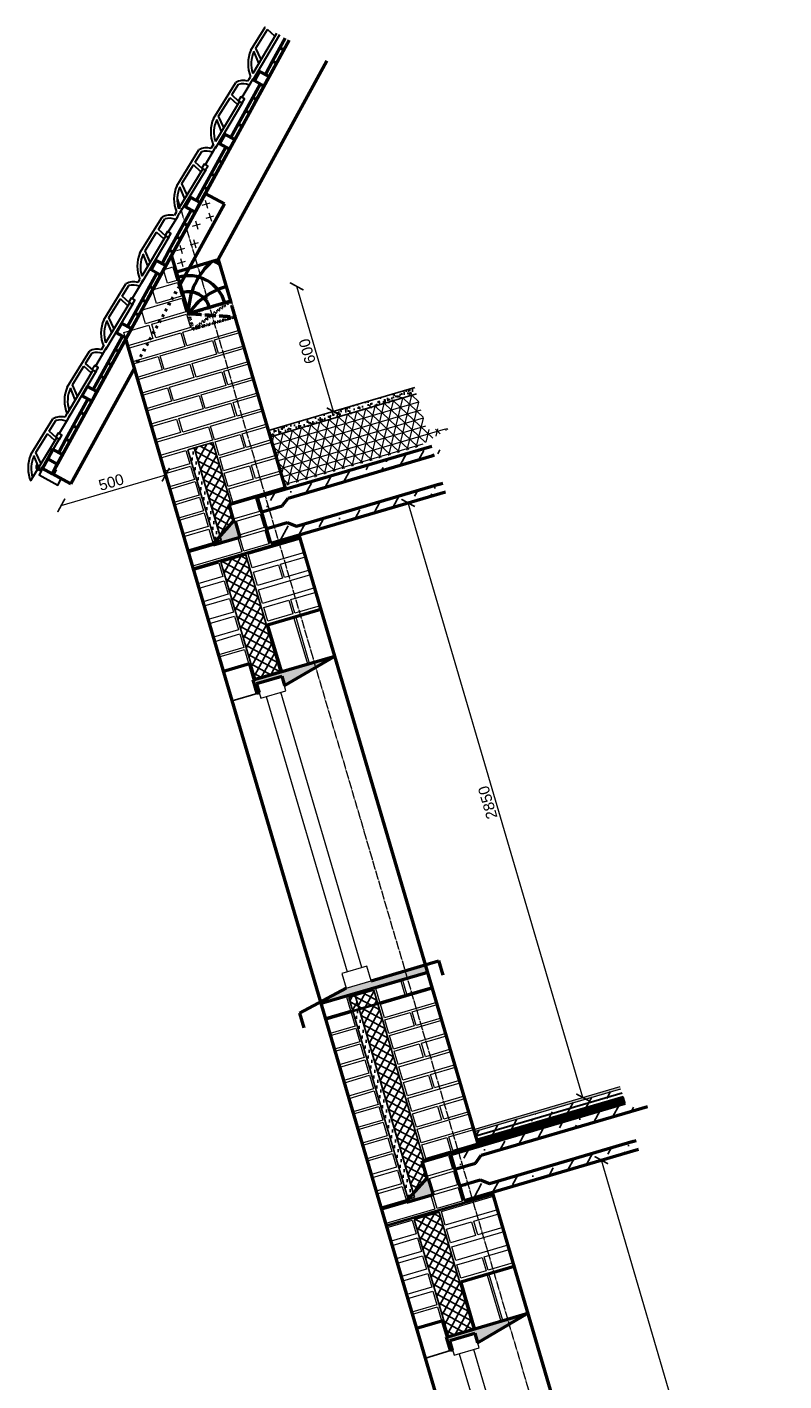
# Model space of a CAD drawing. Header units: millimetres. Extents: x -2096172177 to 2055029645, y -728784453 to 1899906214.
# Tile 109 of 109: x 1919234903 to 1923714905, y 1848844365 to 1856862083. Entities that reach past the tile are written whole.
import ezdxf

# ---------------------------------------------------------------- set-up
doc = ezdxf.new("R2010")
doc.units = ezdxf.units.MM
doc.linetypes.add('ACAD_ISO03W100', pattern=[30, 12, -18])
doc.linetypes.add('DASHDOT_axis', pattern=[24, 20, -1.5, 1, -1.5])
for name, color, linetype, lineweight in [('Кирпич', 10, 'Continuous', 20), ('линии', 3, 'Continuous', 20), ('Наружные стены', 1, 'Continuous', 50), ('окна', 4, 'Continuous', 20), ('Оси', 40, 'Continuous', 18), ('Уровни пола', 240, 'Continuous', 50), ('черепица', 20, 'Continuous', 30), ('Штриховки', 212, 'Continuous', 25)]:
    doc.layers.add(name, color=color, linetype=linetype, lineweight=lineweight)
doc.styles.add('стиль для стен', font='arial.ttf')
doc.linetypes.add('ограждение1', pattern='A,6.35,-2.54,[133,ltypeshp.shx,S=2.54,R=0,X=-2.54,Y=0],-2.54,25.4', length=36.83)
doc.dimstyles.new('размеры плит', dxfattribs={"dimtxt": 2.5, "dimasz": 2.5, "dimexe": 1.25, "dimexo": 0.625, "dimtad": 1, "dimtxsty": 'стиль для стен', "dimblk": 'ARCHTICK', "dimcen": 2.5, "dimse1": 1, "dimse2": 1, "dimclrt": 3, "dimadec": 0, "dimazin": 0, "dimtfac": 1, "dimtmove": 0, "dimatfit": 3, "dimldrblk": 'CLOSEDBLANK', "dimfxl": 0, "dimarcsym": 0})
pattern_1 = [(45, (1000.42, -18322.34), (33.6759605, 123.4785217), [158.75, -31.75, 0, -31.75])]

# ---------------------------------------------------------------- blocks, each defined once
blk = doc.blocks.new('_ArchTick')
at = {"color": 0, "linetype": 'ByBlock', "const_width": 0.15}
blk.add_lwpolyline([(-0.5, -0.5), (0.5, 0.5)], dxfattribs=at)
blk = doc.blocks.new('*D533')
at = {"layer": 'Defpoints', "color": 0, "transparency": 16777216}
for p in [(1833959.014081, 960377.981768), (1833959.014081, 960377.981768), (1833959.014081, 957527.981768)]:
    blk.add_point(p, dxfattribs=at)
at = {"layer": 'Уровни пола', "color": 0, "lineweight": -2, "transparency": 16777216}
blk.add_line((1833959.014081, 957527.981768), (1833959.014081, 960377.981768), dxfattribs=at)
at = {"layer": 'Уровни пола', "color": 0, "lineweight": -2, "transparency": 16777216, "xscale": 50, "yscale": 50, "zscale": 50}
for p, rotation in [((1833959.014081, 960377.981768), 90), ((1833959.014081, 957527.981768), 270)]:
    blk.add_blockref('_ArchTick', p, dxfattribs=dict(at, rotation=rotation))
at = {"layer": 'Уровни пола', "color": 3, "transparency": 16777216, "insert": (1833921.514081, 958952.981768), "char_height": 50, "attachment_point": 5, "rotation": 90, "style": 'стиль для стен'}
blk.add_mtext('2850', dxfattribs=at)
blk = doc.blocks.new('_ClosedBlank')
at = {"color": 0, "linetype": 'ByBlock', "lineweight": -2}
for p, q in [((-1, 0.2), (0, 0)), ((-1, 0.2), (-1, -0.2)), ((0, 0), (-1, -0.2))]:
    blk.add_line(p, q, dxfattribs=at)
blk = doc.blocks.new('*D534')
at = {"layer": 'Defpoints', "color": 0, "transparency": 16777216}
for p in [(1833472.5, 957228), (1833959, 957228), (1833472.5, 954378)]:
    blk.add_point(p, dxfattribs=at)
at = {"layer": 'Уровни пола', "color": 0, "lineweight": -2, "transparency": 16777216}
blk.add_line((1833959, 954378), (1833959, 957228), dxfattribs=at)
at = {"layer": 'Уровни пола', "color": 0, "lineweight": -2, "transparency": 16777216, "xscale": 50, "yscale": 50, "zscale": 50}
for p, rotation in [((1833959, 957228), 90), ((1833959, 954378), 270)]:
    blk.add_blockref('_ArchTick', p, dxfattribs=dict(at, rotation=rotation))
at = {"layer": 'Уровни пола', "color": 3, "transparency": 16777216, "insert": (1833921.5, 955803), "char_height": 50, "attachment_point": 5, "rotation": 90, "style": 'стиль для стен'}
blk.add_mtext('2850', dxfattribs=at)
blk = doc.blocks.new('*D535')
at = {"layer": 'Defpoints', "color": 0, "transparency": 16777216}
for p in [(1833437.6, 961478), (1833748.4, 961478), (1833437.6, 960878)]:
    blk.add_point(p, dxfattribs=at)
at = {"layer": 'Уровни пола', "color": 0, "lineweight": -2, "transparency": 16777216}
blk.add_line((1833748.4, 960878), (1833748.4, 961478), dxfattribs=at)
at = {"layer": 'Уровни пола', "color": 0, "lineweight": -2, "transparency": 16777216, "xscale": 50, "yscale": 50, "zscale": 50}
for p, rotation in [((1833748.4, 961478), 90), ((1833748.4, 960878), 270)]:
    blk.add_blockref('_ArchTick', p, dxfattribs=dict(at, rotation=rotation))
at = {"layer": 'Уровни пола', "color": 3, "transparency": 16777216, "insert": (1833710.9, 961178), "char_height": 50, "attachment_point": 5, "rotation": 90, "style": 'стиль для стен'}
blk.add_mtext('600', dxfattribs=at)
blk = doc.blocks.new('*D536')
at = {"layer": 'Defpoints', "color": 0, "transparency": 16777216}
for p in [(1832427.6, 960936.6), (1832927.6, 960936.6), (1832927.6, 960816.6)]:
    blk.add_point(p, dxfattribs=at)
at = {"layer": 'Уровни пола', "color": 0, "lineweight": -2, "transparency": 16777216}
blk.add_line((1832427.6, 960816.6), (1832927.6, 960816.6), dxfattribs=at)
at = {"layer": 'Уровни пола', "color": 0, "lineweight": -2, "transparency": 16777216, "xscale": 50, "yscale": 50, "zscale": 50, "rotation": 180}
blk.add_blockref('_ArchTick', (1832427.6, 960816.6), dxfattribs=at)
at = {"layer": 'Уровни пола', "color": 0, "lineweight": -2, "transparency": 16777216, "xscale": 50, "yscale": 50, "zscale": 50}
blk.add_blockref('_ArchTick', (1832927.6, 960816.6), dxfattribs=at)
at = {"layer": 'Уровни пола', "color": 3, "transparency": 16777216, "insert": (1832677.6, 960854.1), "char_height": 50, "attachment_point": 5, "style": 'стиль для стен'}
blk.add_mtext('500', dxfattribs=at)
blk = doc.blocks.new('Фасад (на основе 1 эт)')
at = {"layer": 'Уровни пола', "linetype": 'ограждение1', "ltscale": 10}
h = blk.add_hatch(dxfattribs=at)
h.set_pattern_fill('DOTS', color=5, scale=15)
h.set_pattern_definition([(0, (2203.427, -13502.5), (11.90625, 23.8125), [0, -23.8125])])
h.paths.add_polyline_path([(1833087.585, 960897.983), (1833057.584, 960897.983), (1833057.584, 960455.783), (1833087.585, 960455.783)])
at = {"layer": 'Уровни пола', "lineweight": 30}
h = blk.add_hatch(dxfattribs=at)
h.set_pattern_fill('AR-SAND', color=5, scale=0.03)
h.set_pattern_definition([(37.5, (1000.422, -18322.34), (-0.96001878, 29.36479424), [0, -23.1648, 0, -25.908, 0, -24.765]), (7.5, (1000.42, -18322.34), (26.971397, 43.009506), [0, -12.4968, 0, -20.8788, 0, -8.001]), (327.5, (981.676, -18322.34), (47.4595422, 0.08623108), [0, -7.62, 0, -27.432, 0, -35.814]), (317.5, (981.676, -18322.34), (45.81338715, 13.3757594), [0, -3.81, 0, -17.9832, 0, -20.574])])
h.paths.add_polyline_path([(1834137.584, 960847.982), (1834137.584, 960877.982), (1833437.584, 960877.982), (1833437.584, 960847.982)])
at = {"layer": 'Уровни пола', "lineweight": 20}
h = blk.add_hatch(dxfattribs=at)
h.set_pattern_fill('NET3', color=3, scale=0.6)
h.set_pattern_definition([(0, (999.414, -18322.34), (0, 38.1), []), (60, (999.414, -18322.34), (-32.9955679, 19.05), []), (120, (999.414, -18322.34), (-32.9955679, -19.05), [])])
h.paths.add_polyline_path([(1834136.576, 960847.981), (1833436.576, 960847.981), (1833436.576, 960832.983), (1833436.576, 960822.982), (1833436.576, 960822.982), (1833436.576, 960757.982), (1833436.576, 960747.982), (1833436.576, 960747.982), (1833436.576, 960682.982), (1833436.576, 960672.981), (1833436.576, 960672.981), (1833436.576, 960607.981), (1833436.576, 960612.698), (1834056.576, 960612.698), (1834036.576, 960602.981), (1834236.576, 960652.981), (1834136.576, 960677.981)])
at = {"layer": 'Уровни пола'}
h = blk.add_hatch(color=5, dxfattribs=at)
h.dxf.hatch_style = 1
h.paths.add_polyline_path([(1833172.584, 960520.482), (1833172.584, 960521.27), (1833162.094, 960521.27), (1833047.163, 960449.307), (1833047.163, 960442.982), (1833162.584, 960442.982), (1833172.584, 960442.982), (1833172.584, 960455.482), (1833172.584, 960455.482)])
h = blk.add_hatch(color=5, dxfattribs=at)
h.dxf.hatch_style = 1
h.paths.add_polyline_path([(1833436.927, 959797.397), (1833436.927, 959797.561), (1833047.584, 959797.561), (1833047.584, 959732.982), (1833057.584, 959732.982), (1833057.584, 959777.982), (1833177.584, 959777.982), (1833177.584, 959732.982)])
h = blk.add_hatch(color=5, dxfattribs=at)
h.dxf.hatch_style = 1
h.paths.add_polyline_path([(1833437.584, 958317.982), (1833177.741, 958317.982), (1833057.584, 958317.982), (1832927.584, 958290.588), (1832927.584, 958283.011), (1833437.584, 958283.011)])
at = {"layer": 'Уровни пола', "linetype": 'ограждение1', "ltscale": 10}
h = blk.add_hatch(dxfattribs=at)
h.set_pattern_fill('DOTS', color=5, scale=15)
h.set_pattern_definition([(0, (2203.427, -16652.5), (11.90625, 23.8125), [0, -23.8125])])
h.paths.add_polyline_path([(1833087.584, 958207.529), (1833057.584, 958207.529), (1833057.584, 957305.783), (1833087.585, 957305.783)])
at = {"layer": 'Уровни пола'}
h = blk.add_hatch(color=5, dxfattribs=at)
h.dxf.hatch_style = 1
h.paths.add_polyline_path([(1833172.584, 957370.482), (1833172.584, 957371.27), (1833162.094, 957371.27), (1833047.163, 957299.307), (1833047.163, 957292.982), (1833172.584, 957292.982), (1833172.584, 957305.482), (1833172.584, 957305.482)])
h = blk.add_hatch(color=5, dxfattribs=at)
h.dxf.hatch_style = 1
h.paths.add_polyline_path([(1833436.927, 956647.397), (1833436.927, 956647.561), (1833047.584, 956647.561), (1833047.584, 956582.982), (1833057.584, 956582.982), (1833057.584, 956627.982), (1833177.584, 956627.982), (1833177.584, 956582.982)])
at = {"layer": 'Штриховки', "linetype": 'Continuous', "lineweight": 25}
h = blk.add_hatch(dxfattribs=at)
h.set_pattern_fill('ANSI37', color=256, scale=0.5)
h.set_pattern_definition([(45, (1000.422, -15172.34), (-22.4506403, 22.4506403), []), (135, (1000.422, -15172.34), (-22.4506403, -22.4506403), [])])
h.paths.add_polyline_path([(1833177.585, 960897.983), (1833087.585, 960897.983), (1833087.585, 960474.616), (1833162.094, 960521.27), (1833168.113, 960525.039), (1833168.113, 960602.982), (1833177.585, 960602.982)])
at = {"layer": 'Штриховки'}
h = blk.add_hatch(dxfattribs=at)
h.set_pattern_fill('ANSI36', color=5, scale=20)
h.set_pattern_definition([(45, (1000.42, -15172.34), (33.6759605, 123.4785217), [158.75, -31.75, 0, -31.75])])
h.paths.add_polyline_path([(1834137.584, 960420.416), (1834115.064, 960420.416), (1833436.488, 960420.416), (1833400.21, 960447.833), (1833302.584, 960447.833), (1833302.584, 960377.982), (1834137.584, 960377.982)])
h.paths.add_polyline_path([(1834228.513, 960555.25), (1834057.584, 960597.982), (1833302.584, 960597.982), (1833302.584, 960527.833), (1833400.21, 960527.833), (1833436.488, 960555.25)])
at = {"layer": 'Штриховки', "linetype": 'Continuous', "lineweight": 25}
h = blk.add_hatch(dxfattribs=at)
h.set_pattern_fill('ANSI37', color=256, scale=0.5)
h.set_pattern_definition([(45, (1000.422, -15221.694), (-22.4506403, 22.4506403), []), (135, (1000.422, -15221.694), (-22.4506403, -22.4506403), [])])
h.paths.add_polyline_path([(1833057.584, 959797.982), (1833176.927, 959797.982), (1833176.927, 960358.581), (1833057.584, 960358.581)])
h = blk.add_hatch(dxfattribs=at)
h.set_pattern_fill('ANSI37', color=256, scale=0.5)
h.set_pattern_definition([(45, (2203.427, -16652.5), (-22.4506403, 22.4506403), []), (135, (2203.427, -16652.5), (-22.4506403, -22.4506403), [])])
h.paths.add_polyline_path([(1833087.585, 958272.984), (1833057.584, 958272.984), (1833057.584, 958207.529), (1833087.585, 958207.529)])
h = blk.add_hatch(dxfattribs=at)
h.set_pattern_fill('ANSI37', color=256, scale=0.5)
h.set_pattern_definition([(45, (1000.422, -18322.34), (-22.4506403, 22.4506403), []), (135, (1000.422, -18322.34), (-22.4506403, -22.4506403), [])])
h.paths.add_polyline_path([(1833177.585, 958272.984), (1833087.585, 958272.984), (1833087.585, 957324.616), (1833162.094, 957371.27), (1833168.113, 957375.039), (1833168.113, 957452.982), (1833177.585, 957452.982)])
at = {"layer": 'Штриховки'}
h = blk.add_hatch(color=6, dxfattribs=at)
h.dxf.hatch_style = 1
h.paths.add_polyline_path([(1833437.584, 957527.982), (1833437.584, 957517.982), (1834137.584, 957517.982), (1834137.584, 957527.982)])
h = blk.add_hatch(dxfattribs=at)
h.set_pattern_fill('ANSI36', color=5, scale=20)
h.set_pattern_definition(pattern_1)
h.paths.add_polyline_path([(1833437.584, 957517.982), (1833437.584, 957477.982), (1834137.584, 957477.982), (1834137.584, 957517.982)])
h = blk.add_hatch(dxfattribs=at)
h.set_pattern_fill('ANSI36', color=5, scale=20)
h.set_pattern_definition(pattern_1)
h.paths.add_polyline_path([(1834123.606, 957405.25), (1834228.513, 957405.25), (1834137.584, 957427.982), (1834137.584, 957447.982), (1833437.584, 957447.982), (1833302.584, 957447.982), (1833302.584, 957377.833), (1833400.21, 957377.833), (1833436.488, 957405.25)])
h.paths.add_polyline_path([(1834137.584, 957270.416), (1834115.064, 957270.416), (1833436.488, 957270.416), (1833400.21, 957297.833), (1833302.584, 957297.833), (1833302.584, 957227.982), (1834137.584, 957227.982)])
at = {"layer": 'Штриховки', "linetype": 'Continuous', "lineweight": 25}
h = blk.add_hatch(dxfattribs=at)
h.set_pattern_fill('ANSI37', color=256, scale=0.3)
h.set_pattern_definition([(45, (1000.4216, -18322.3406), (-0.6735192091, 0.6735192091), []), (135, (1000.4216, -18322.3406), (-0.6735192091, -0.6735192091), [])])
h.paths.add_polyline_path([(1834137.584, 957477.982), (1833437.584, 957477.982), (1833437.584, 957462.983), (1833437.584, 957447.982), (1834137.584, 957447.982)])
h = blk.add_hatch(dxfattribs=at)
h.set_pattern_fill('ANSI37', color=256, scale=0.5)
h.set_pattern_definition([(45, (1000.422, -18371.694), (-22.4506403, 22.4506403), []), (135, (1000.422, -18371.694), (-22.4506403, -22.4506403), [])])
h.paths.add_polyline_path([(1833057.584, 956647.982), (1833176.927, 956647.982), (1833176.927, 957208.581), (1833057.584, 957208.581)])
at = {"layer": 'Кирпич', "ltscale": 100}
for points in [[(1833183.87, 961723.956), (1833227.584, 961723.956), (1833227.584, 961658.956), (1833183.87, 961658.956)], [(1833108.544, 961648.88), (1833227.584, 961648.88), (1833227.584, 961583.88), (1833108.544, 961583.88)], [(1833033.882, 961573.805), (1833227.584, 961573.805), (1833227.584, 961508.805), (1833033.882, 961508.805)], [(1832927.584, 961498.729), (1833047.584, 961498.729), (1833047.584, 961433.729), (1832927.584, 961433.729)], [(1833061.584, 961498.581), (1833226.584, 961498.581), (1833226.584, 961433.581), (1833061.584, 961433.581)], [(1832927.584, 961423.279), (1833177.584, 961423.279), (1833177.584, 961358.279), (1832927.584, 961358.279)], [(1833187.584, 961423.131), (1833437.584, 961423.131), (1833437.584, 961358.131), (1833187.584, 961358.131)], [(1832927.584, 961348.204), (1833047.584, 961348.204), (1833047.584, 961283.204), (1832927.584, 961283.204)], [(1833057.584, 961348.204), (1833307.584, 961348.204), (1833307.584, 961283.204), (1833057.584, 961283.204)], [(1833317.584, 961348.204), (1833437.584, 961348.204), (1833437.584, 961283.204), (1833317.584, 961283.204)], [(1832927.584, 961273.205), (1833177.584, 961273.205), (1833177.584, 961208.205), (1832927.584, 961208.205)], [(1833187.584, 961273.057), (1833437.584, 961273.057), (1833437.584, 961208.057), (1833187.584, 961208.057)], [(1832927.584, 961198.13), (1833047.584, 961198.13), (1833047.584, 961133.13), (1832927.584, 961133.13)], [(1833057.584, 961198.13), (1833307.584, 961198.13), (1833307.584, 961133.13), (1833057.584, 961133.13)], [(1833317.584, 961198.131), (1833437.584, 961198.131), (1833437.584, 961133.131), (1833317.584, 961133.131)], [(1832927.584, 961123.131), (1833177.584, 961123.131), (1833177.584, 961058.131), (1832927.584, 961058.131)], [(1833187.584, 961122.983), (1833437.584, 961122.983), (1833437.584, 961057.983), (1833187.584, 961057.983)], [(1832927.584, 961048.056), (1833047.584, 961048.056), (1833047.584, 960983.056), (1832927.584, 960983.056)], [(1833057.584, 961048.056), (1833307.584, 961048.056), (1833307.584, 960983.056), (1833057.584, 960983.056)], [(1833317.584, 961048.057), (1833437.584, 961048.057), (1833437.584, 960983.057), (1833317.584, 960983.057)], [(1832927.584, 960973.057), (1833177.584, 960973.057), (1833177.584, 960908.057), (1832927.584, 960908.057)], [(1833187.584, 960973.056), (1833437.584, 960973.056), (1833437.584, 960908.056), (1833187.584, 960908.056)], [(1832927.584, 960897.982), (1833047.584, 960897.982), (1833047.584, 960832.982), (1832927.584, 960832.982)], [(1833187.584, 960897.983), (1833307.584, 960897.983), (1833307.584, 960832.983), (1833187.584, 960832.983)], [(1833317.584, 960897.983), (1833437.584, 960897.983), (1833437.584, 960832.983), (1833317.584, 960832.983)], [(1832927.584, 960822.982), (1833047.584, 960822.982), (1833047.584, 960757.982), (1832927.584, 960757.982)], [(1833187.584, 960822.983), (1833437.584, 960822.983), (1833437.584, 960757.983), (1833187.584, 960757.983)], [(1832927.584, 960747.982), (1833047.584, 960747.982), (1833047.584, 960682.982), (1832927.584, 960682.982)], [(1833187.584, 960747.983), (1833307.584, 960747.983), (1833307.584, 960682.983), (1833187.584, 960682.983)], [(1833317.584, 960747.983), (1833437.584, 960747.983), (1833437.584, 960682.983), (1833317.584, 960682.983)], [(1832927.584, 960672.982), (1833047.584, 960672.982), (1833047.584, 960607.982), (1832927.584, 960607.982)], [(1833187.584, 960672.982), (1833437.584, 960672.982), (1833437.584, 960607.982), (1833187.584, 960607.982)], [(1832927.584, 960597.982), (1833047.584, 960597.982), (1833047.584, 960532.982), (1832927.584, 960532.982)], [(1833172.584, 960597.982), (1833292.584, 960597.982), (1833292.584, 960532.982), (1833172.584, 960532.982)], [(1832927.584, 960520.482), (1833047.584, 960520.482), (1833047.584, 960455.482), (1832927.584, 960455.482)], [(1833172.584, 960520.482), (1833292.584, 960520.482), (1833292.584, 960455.482), (1833172.584, 960455.482)], [(1832927.584, 960442.982), (1833162.584, 960442.982), (1833162.584, 960377.982), (1832927.584, 960377.982)], [(1833172.584, 960442.982), (1833292.584, 960442.982), (1833292.584, 960377.982), (1833172.584, 960377.982)], [(1832927.584, 960358.581), (1833047.584, 960358.581), (1833047.584, 960293.581), (1832927.584, 960293.581)], [(1833187.584, 960358.629), (1833437.584, 960358.629), (1833437.584, 960293.629), (1833187.584, 960293.629)], [(1832927.584, 960272.982), (1833047.584, 960272.982), (1833047.584, 960207.982), (1832927.584, 960207.982)], [(1833187.584, 960273.629), (1833307.584, 960273.629), (1833307.584, 960208.629), (1833187.584, 960208.629)], [(1833317.584, 960273.629), (1833437.584, 960273.629), (1833437.584, 960208.629), (1833317.584, 960208.629)], [(1832927.584, 960187.982), (1833047.584, 960187.982), (1833047.584, 960122.982), (1832927.584, 960122.982)], [(1833187.584, 960188.628), (1833437.584, 960188.628), (1833437.584, 960123.628), (1833187.584, 960123.628)], [(1832927.584, 960102.982), (1833047.584, 960102.982), (1833047.584, 960037.982), (1832927.584, 960037.982)], [(1833187.584, 960103.628), (1833307.584, 960103.628), (1833307.584, 960038.628), (1833187.584, 960038.628)], [(1833317.584, 960103.628), (1833437.584, 960103.628), (1833437.584, 960038.628), (1833317.584, 960038.628)], [(1832927.584, 960017.982), (1833047.584, 960017.982), (1833047.584, 959952.982), (1832927.584, 959952.982)], [(1832927.584, 959942.982), (1833047.584, 959942.982), (1833047.584, 959877.982), (1832927.584, 959877.982)], [(1832927.584, 958278.181), (1833047.584, 958278.181), (1833047.584, 958213.181), (1832927.584, 958213.181)], [(1833187.584, 958277.584), (1833307.584, 958277.584), (1833307.584, 958212.584), (1833187.584, 958212.584)], [(1833317.584, 958277.584), (1833437.584, 958277.584), (1833437.584, 958212.584), (1833317.584, 958212.584)], [(1832927.584, 958203.181), (1833047.584, 958203.181), (1833047.584, 958138.181), (1832927.584, 958138.181)], [(1833187.584, 958202.583), (1833437.584, 958202.583), (1833437.584, 958137.583), (1833187.584, 958137.583)], [(1832927.584, 958128.181), (1833047.584, 958128.181), (1833047.584, 958063.181), (1832927.584, 958063.181)], [(1833187.584, 958127.583), (1833307.584, 958127.583), (1833307.584, 958062.583), (1833187.584, 958062.583)], [(1833317.584, 958127.583), (1833437.584, 958127.583), (1833437.584, 958062.583), (1833317.584, 958062.583)], [(1832927.584, 958053.181), (1833047.584, 958053.181), (1833047.584, 957988.181), (1832927.584, 957988.181)], [(1833187.584, 958052.583), (1833437.584, 958052.583), (1833437.584, 957987.583), (1833187.584, 957987.583)], [(1832927.584, 957977.582), (1833047.584, 957977.582), (1833047.584, 957912.582), (1832927.584, 957912.582)], [(1833187.584, 957977.583), (1833307.584, 957977.583), (1833307.584, 957912.583), (1833187.584, 957912.583)], [(1833317.584, 957977.583), (1833437.584, 957977.583), (1833437.584, 957912.583), (1833317.584, 957912.583)], [(1832927.584, 957902.582), (1833047.584, 957902.582), (1833047.584, 957837.582), (1832927.584, 957837.582)], [(1833187.584, 957902.583), (1833437.584, 957902.583), (1833437.584, 957837.583), (1833187.584, 957837.583)], [(1832927.584, 957827.582), (1833047.584, 957827.582), (1833047.584, 957762.582), (1832927.584, 957762.582)], [(1833187.584, 957827.583), (1833307.584, 957827.583), (1833307.584, 957762.583), (1833187.584, 957762.583)], [(1833317.584, 957827.583), (1833437.584, 957827.583), (1833437.584, 957762.583), (1833317.584, 957762.583)], [(1832927.584, 957752.582), (1833047.584, 957752.582), (1833047.584, 957687.582), (1832927.584, 957687.582)], [(1833187.584, 957752.583), (1833437.584, 957752.583), (1833437.584, 957687.583), (1833187.584, 957687.583)], [(1832927.584, 957677.582), (1833047.584, 957677.582), (1833047.584, 957612.582), (1832927.584, 957612.582)], [(1833187.584, 957677.583), (1833307.584, 957677.583), (1833307.584, 957612.583), (1833187.584, 957612.583)], [(1833317.584, 957677.583), (1833437.584, 957677.583), (1833437.584, 957612.583), (1833317.584, 957612.583)], [(1832927.584, 957602.582), (1833047.584, 957602.582), (1833047.584, 957537.582), (1832927.584, 957537.582)], [(1833187.584, 957602.582), (1833437.584, 957602.582), (1833437.584, 957537.582), (1833187.584, 957537.582)], [(1832927.584, 957527.982), (1833047.584, 957527.982), (1833047.584, 957462.982), (1832927.584, 957462.982)], [(1833187.584, 957527.983), (1833307.584, 957527.983), (1833307.584, 957462.983), (1833187.584, 957462.983)], [(1833317.584, 957527.983), (1833437.584, 957527.983), (1833437.584, 957462.983), (1833317.584, 957462.983)], [(1832927.584, 957447.982), (1833047.584, 957447.982), (1833047.584, 957382.982), (1832927.584, 957382.982)], [(1833172.584, 957447.982), (1833292.584, 957447.982), (1833292.584, 957382.982), (1833172.584, 957382.982)], [(1832927.584, 957370.482), (1833047.584, 957370.482), (1833047.584, 957305.482), (1832927.584, 957305.482)], [(1833172.584, 957370.482), (1833292.584, 957370.482), (1833292.584, 957305.482), (1833172.584, 957305.482)], [(1832927.584, 957292.982), (1833162.584, 957292.982), (1833162.584, 957227.982), (1832927.584, 957227.982)], [(1833172.584, 957292.982), (1833292.584, 957292.982), (1833292.584, 957227.982), (1833172.584, 957227.982)], [(1832927.584, 957208.581), (1833047.584, 957208.581), (1833047.584, 957143.581), (1832927.584, 957143.581)], [(1833187.584, 957208.629), (1833437.584, 957208.629), (1833437.584, 957143.629), (1833187.584, 957143.629)], [(1832927.584, 957122.982), (1833047.584, 957122.982), (1833047.584, 957057.982), (1832927.584, 957057.982)], [(1833187.584, 957123.629), (1833307.584, 957123.629), (1833307.584, 957058.629), (1833187.584, 957058.629)], [(1833317.584, 957123.629), (1833437.584, 957123.629), (1833437.584, 957058.629), (1833317.584, 957058.629)], [(1832927.584, 957037.982), (1833047.584, 957037.982), (1833047.584, 956972.982), (1832927.584, 956972.982)], [(1833187.584, 957038.628), (1833437.584, 957038.628), (1833437.584, 956973.628), (1833187.584, 956973.628)], [(1832927.584, 956952.982), (1833047.584, 956952.982), (1833047.584, 956887.982), (1832927.584, 956887.982)], [(1833187.584, 956953.628), (1833307.584, 956953.628), (1833307.584, 956888.628), (1833187.584, 956888.628)], [(1833317.584, 956953.628), (1833437.584, 956953.628), (1833437.584, 956888.628), (1833317.584, 956888.628)], [(1832927.584, 956867.982), (1833047.584, 956867.982), (1833047.584, 956802.982), (1832927.584, 956802.982)], [(1832927.584, 956792.982), (1833047.584, 956792.982), (1833047.584, 956727.982), (1832927.584, 956727.982)]]:
    blk.add_lwpolyline(points, close=True, dxfattribs=at)
at = {"layer": 'Кирпич', "color": 6, "ltscale": 10}
for points in [[(1833186.927, 960017.982), (1833306.927, 960017.982), (1833306.927, 959797.982), (1833186.927, 959797.982)], [(1833316.927, 960017.982), (1833436.927, 960017.982), (1833436.927, 959797.982), (1833316.927, 959797.982)], [(1833186.927, 956867.982), (1833306.927, 956867.982), (1833306.927, 956647.982), (1833186.927, 956647.982)], [(1833316.927, 956867.982), (1833436.927, 956867.982), (1833436.927, 956647.982), (1833316.927, 956647.982)]]:
    blk.add_lwpolyline(points, close=True, dxfattribs=at)
at = {"layer": 'Наружные стены'}
for p, q in [((1832927.584, 954377.982), (1832927.584, 961478.581)), ((1833437.584, 960597.982), (1833437.584, 961477.983)), ((1833437.584, 957447.982), (1833437.584, 960377.982)), ((1833437.584, 954377.982), (1833437.584, 957227.982))]:
    blk.add_line(p, q, dxfattribs=at)
at = {"layer": 'Наружные стены', "ltscale": 10}
for p, q in [((1833302.584, 960597.982), (1834137.584, 960597.982)), ((1833302.584, 960377.982), (1833302.584, 960597.982)), ((1833047.063, 960449.244), (1833162.094, 960521.27)), ((1833172.584, 960521.27), (1833172.584, 960442.982)), ((1833172.584, 960442.982), (1833047.163, 960442.982)), ((1833302.584, 960377.982), (1834137.584, 960377.982)), ((1833302.584, 957447.982), (1834137.584, 957447.982)), ((1833302.584, 957227.982), (1833302.584, 957447.982)), ((1833047.063, 957299.244), (1833162.094, 957371.27)), ((1833172.584, 957371.27), (1833172.584, 957292.982)), ((1833172.584, 957292.982), (1833047.163, 957292.982)), ((1833302.584, 957227.982), (1834137.584, 957227.982))]:
    blk.add_line(p, q, dxfattribs=at)
at = {"layer": 'окна'}
for p, q in [((1833082.584, 959707.982), (1833082.584, 958387.982)), ((1833152.584, 958387.982), (1833152.584, 959707.982)), ((1833082.584, 956557.982), (1833082.584, 955237.982)), ((1833152.584, 955237.982), (1833152.584, 956557.982))]:
    blk.add_line(p, q, dxfattribs=at)
for points in [[(1833177.584, 959777.982), (1833057.584, 959777.982), (1833057.584, 959707.982), (1833177.584, 959707.982)], [(1833177.584, 958387.982), (1833057.584, 958387.982), (1833057.584, 958317.982), (1833177.584, 958317.982)], [(1833177.584, 956627.982), (1833057.584, 956627.982), (1833057.584, 956557.982), (1833177.584, 956557.982)]]:
    blk.add_lwpolyline(points, close=True, dxfattribs=at)
at = {"layer": 'Оси', "linetype": 'DASHDOT_axis', "lineweight": 15, "ltscale": 2}
blk.add_line((1833337.584, 962016.689), (1833342.103, 952292.355), dxfattribs=at)
at = {"layer": 'Уровни пола'}
for p, q in [((1833238.124, 961777.591), (1834034.139, 962573.606)), ((1833437.584, 961698.131), (1834173.599, 962434.146)), ((1833237.584, 961692.983), (1833237.584, 961778.131)), ((1833237.584, 961612.983), (1833237.584, 961692.983)), ((1832392.769, 961003.751), (1832389.791, 961006.729)), ((1832432.604, 960963.916), (1832392.769, 961003.751)), ((1832450.282, 960981.594), (1832432.604, 960963.916)), ((1833168.113, 960602.982), (1833437.584, 960602.982)), ((1833168.113, 960525.039), (1833168.113, 960602.982)), ((1833400.21, 960527.833), (1833436.488, 960555.25)), ((1833436.488, 960555.25), (1834123.606, 960555.25)), ((1834123.606, 960555.25), (1834137.584, 960555.25)), ((1833047.063, 960449.244), (1833168.113, 960525.039)), ((1833302.584, 960527.833), (1833400.21, 960527.833)), ((1832927.584, 960449.244), (1833047.063, 960449.244)), ((1833302.584, 960447.833), (1833400.21, 960447.833)), ((1833400.21, 960447.833), (1833436.488, 960420.416)), ((1833436.488, 960420.416), (1834123.606, 960420.416)), ((1834115.064, 960420.416), (1834137.584, 960420.416)), ((1833182.188, 959798.037), (1833182.188, 960022.904)), ((1833182.188, 960022.904), (1833437.193, 960022.904)), ((1832927.584, 959875.549), (1833052.224, 959875.549)), ((1833052.224, 959875.549), (1833052.224, 959798.037)), ((1833052.224, 959798.037), (1833182.188, 959798.037)), ((1833057.584, 958317.982), (1832820.055, 958267.929)), ((1833177.741, 958317.982), (1833499.128, 958317.982)), ((1833500.032, 958319.307), (1833500.032, 958249.644)), ((1832820.055, 958267.566), (1832820.055, 958197.903)), ((1833168.113, 957375.039), (1833168.113, 957456.917)), ((1833168.113, 957456.917), (1833437.584, 957456.917)), ((1833437.584, 957477.982), (1834137.584, 957477.982)), ((1833047.063, 957299.244), (1833168.113, 957375.039)), ((1833302.584, 957377.833), (1833400.21, 957377.833)), ((1833400.21, 957377.833), (1833436.488, 957405.25)), ((1833436.488, 957405.25), (1834123.606, 957405.25)), ((1834123.606, 957405.25), (1834231.675, 957405.25)), ((1832927.584, 957299.244), (1833047.063, 957299.244)), ((1833302.584, 957297.833), (1833400.21, 957297.833)), ((1833400.21, 957297.833), (1833436.488, 957270.416)), ((1833436.488, 957270.416), (1834123.606, 957270.416)), ((1834115.064, 957270.416), (1834137.584, 957270.416)), ((1833182.188, 956648.037), (1833182.188, 956872.904)), ((1833182.188, 956872.904), (1833437.193, 956872.904)), ((1832927.584, 956725.549), (1833052.224, 956725.549)), ((1833052.224, 956725.549), (1833052.224, 956648.037)), ((1833052.224, 956648.037), (1833182.188, 956648.037))]:
    blk.add_line(p, q, dxfattribs=at)
at = {"layer": 'Уровни пола', "color": 5}
for p, q in [((1832428.124, 960968.396), (1833466.603, 962006.07)), ((1833466.063, 962006.61), (1833536.736, 961936.467)), ((1833237.584, 961637.547), (1833536.736, 961936.467)), ((1832497.992, 960898.528), (1832927.584, 961327.787)), ((1832427.584, 960968.936), (1832497.992, 960898.528)), ((1833047.584, 959797.561), (1833437.584, 959797.561)), ((1833047.584, 959732.982), (1833047.584, 959797.561)), ((1833177.584, 959732.982), (1833437.584, 959797.561)), ((1833057.584, 959732.982), (1833047.584, 959732.982)), ((1833057.584, 959732.982), (1833057.584, 959777.982)), ((1833057.584, 959777.982), (1833177.584, 959777.982)), ((1833177.584, 959777.982), (1833177.584, 959732.982)), ((1832927.584, 958283.011), (1833437.584, 958283.011)), ((1833047.584, 956647.561), (1833437.584, 956647.561)), ((1833047.584, 956582.982), (1833047.584, 956647.561)), ((1833057.584, 956582.982), (1833057.584, 956627.982)), ((1833057.584, 956627.982), (1833177.584, 956627.982)), ((1833177.584, 956582.982), (1833437.584, 956647.561)), ((1833177.584, 956627.982), (1833177.584, 956582.982)), ((1833057.584, 956582.982), (1833047.584, 956582.982))]:
    blk.add_line(p, q, dxfattribs=at)
at = {"layer": 'Уровни пола', "lineweight": 18}
for p, q in [((1833457.142, 961977.046), (1833457.142, 961937.924)), ((1833437.589, 961958.111), (1833475.452, 961958.111)), ((1833457.142, 961915.475), (1833457.142, 961876.352)), ((1833367.344, 961879.097), (1833405.206, 961879.097)), ((1833386.897, 961898.032), (1833386.897, 961858.91)), ((1833437.589, 961896.539), (1833475.452, 961896.539)), ((1833267.181, 961791.886), (1833305.044, 961791.886)), ((1833286.734, 961810.821), (1833286.734, 961771.699)), ((1833334.263, 961799.23), (1833372.125, 961799.23)), ((1833353.816, 961818.166), (1833353.816, 961779.043)), ((1833253.397, 961733.133), (1833291.26, 961733.133)), ((1833272.95, 961752.069), (1833272.95, 961712.947)), ((1833437.584, 957527.982), (1834137.584, 957527.982)), ((1833437.584, 957517.982), (1834137.584, 957517.982)), ((1833437.584, 957477.982), (1834137.584, 957477.982)), ((1833437.584, 957447.982), (1834137.584, 957447.982))]:
    blk.add_line(p, q, dxfattribs=at)
at = {"layer": 'Уровни пола', "color": 5, "linetype": 'ACAD_ISO03W100'}
blk.add_line((1832948.016, 961348.204), (1833227.584, 961627.555), dxfattribs=at)
at = {"layer": 'Уровни пола', "color": 6, "linetype": 'ACAD_ISO03W100', "ltscale": 0.1}
for p, q in [((1833237.584, 961498.131), (1833437.584, 961423.131)), ((1833437.584, 961498.131), (1833237.584, 961423.131))]:
    blk.add_line(p, q, dxfattribs=at)
at = {"layer": 'Уровни пола', "linetype": 'ограждение1'}
for p, q in [((1833162.094, 960521.27), (1833172.584, 960521.27)), ((1833047.163, 960442.982), (1833047.163, 960449.244)), ((1833162.094, 957371.27), (1833172.584, 957371.27)), ((1833047.163, 957292.982), (1833047.163, 957299.244))]:
    blk.add_line(p, q, dxfattribs=at)
at = {"layer": 'Уровни пола'}
for points in [[(1833948.403, 962488.675), (1833997.901, 962538.173), (1833983.759, 962552.315), (1833934.261, 962502.818)], [(1833863.551, 962403.823), (1833828.195, 962439.178), (1833863.551, 962474.533), (1833898.906, 962439.178)], [(1833898.906, 962439.178), (1833948.403, 962488.675), (1833934.261, 962502.818), (1833884.764, 962453.32)], [(1833814.053, 962354.325), (1833863.551, 962403.823), (1833849.409, 962417.965), (1833799.911, 962368.467)], [(1833764.556, 962304.828), (1833814.053, 962354.325), (1833799.911, 962368.467), (1833750.414, 962318.97)], [(1833715.058, 962255.33), (1833764.556, 962304.828), (1833750.414, 962318.97), (1833700.916, 962269.472)], [(1833630.205, 962170.477), (1833594.85, 962205.833), (1833630.205, 962241.188), (1833665.561, 962205.833)], [(1833665.561, 962205.833), (1833715.058, 962255.33), (1833700.916, 962269.472), (1833651.419, 962219.975)], [(1833580.708, 962120.98), (1833630.205, 962170.477), (1833616.063, 962184.62), (1833566.566, 962135.122)], [(1833531.21, 962071.482), (1833580.708, 962120.98), (1833566.566, 962135.122), (1833517.068, 962085.625)], [(1833432.216, 961972.487), (1833481.713, 962021.985), (1833467.571, 962036.127), (1833418.073, 961986.63)], [(1833481.713, 962021.985), (1833531.21, 962071.482), (1833517.068, 962085.625), (1833467.571, 962036.127)], [(1833396.86, 961937.132), (1833361.505, 961972.487), (1833396.86, 962007.843), (1833432.216, 961972.487)], [(1833347.363, 961887.635), (1833396.86, 961937.132), (1833382.718, 961951.274), (1833333.221, 961901.777)], [(1833248.368, 961788.64), (1833297.865, 961838.137), (1833283.723, 961852.279), (1833234.226, 961802.782)], [(1833297.865, 961838.137), (1833347.363, 961887.635), (1833333.221, 961901.777), (1833283.723, 961852.279)], [(1833198.87, 961739.142), (1833248.368, 961788.64), (1833234.226, 961802.782), (1833184.728, 961753.284)], [(1833163.515, 961703.787), (1833128.16, 961739.142), (1833163.515, 961774.498), (1833198.87, 961739.142)], [(1833064.52, 961604.792), (1833114.017, 961654.289), (1833099.875, 961668.432), (1833050.378, 961618.934)], [(1833114.017, 961654.289), (1833163.515, 961703.787), (1833149.373, 961717.929), (1833099.875, 961668.432)], [(1833237.584, 961698.131), (1833437.584, 961698.131), (1833437.584, 961498.131), (1833237.584, 961498.131)], [(1833015.023, 961555.294), (1833064.52, 961604.792), (1833050.378, 961618.934), (1833000.88, 961569.437)], [(1832930.17, 961470.442), (1832894.814, 961505.797), (1832930.17, 961541.152), (1832965.525, 961505.797)], [(1832965.525, 961505.797), (1833015.023, 961555.294), (1833000.88, 961569.437), (1832951.383, 961519.939)], [(1832880.672, 961420.944), (1832930.17, 961470.442), (1832916.028, 961484.584), (1832866.53, 961435.086)], [(1832831.175, 961371.447), (1832880.672, 961420.944), (1832866.53, 961435.086), (1832817.033, 961385.589)], [(1832781.677, 961321.949), (1832831.175, 961371.447), (1832817.033, 961385.589), (1832767.535, 961336.091)], [(1832696.824, 961237.096), (1832661.469, 961272.452), (1832696.824, 961307.807), (1832732.18, 961272.452)], [(1832732.18, 961272.452), (1832781.677, 961321.949), (1832767.535, 961336.091), (1832718.038, 961286.594)], [(1832647.327, 961187.599), (1832696.824, 961237.096), (1832682.682, 961251.239), (1832633.185, 961201.741)], [(1832597.83, 961138.101), (1832647.327, 961187.599), (1832633.185, 961201.741), (1832583.687, 961152.244)], [(1832498.835, 961039.107), (1832548.332, 961088.604), (1832534.19, 961102.746), (1832484.692, 961053.249)], [(1832548.332, 961088.604), (1832597.83, 961138.101), (1832583.687, 961152.244), (1832534.19, 961102.746)], [(1832428.124, 960968.396), (1832392.769, 961003.751), (1832428.124, 961039.107), (1832463.479, 961003.751)], [(1832463.479, 961003.751), (1832428.124, 961039.107), (1832463.479, 961074.462), (1832498.835, 961039.107)]]:
    blk.add_lwpolyline(points, close=True, dxfattribs=at)
blk.add_lwpolyline([(1834019.23, 962587.786), (1833983.759, 962552.315), (1833997.901, 962538.173), (1834033.27, 962573.542)], dxfattribs=at)
at = {"layer": 'Уровни пола', "color": 6, "linetype": 'ACAD_ISO03W100', "ltscale": 0.1}
blk.add_lwpolyline([(1833237.584, 961498.131), (1833437.584, 961498.131), (1833437.584, 961423.131), (1833237.584, 961423.131)], close=True, dxfattribs=at)
at = {"layer": 'Уровни пола'}
for centre, radius, start, end in [((1833532.744, 961416.279), 307.22, 113.4469243, 163.8930063), ((1833237.584, 961498.581), 173.065, 359.8510013, 90), ((1833237.584, 961498.131), 266.923, 41.4719306, 48.5280694), ((1833237.584, 961498.131), 99.82, 0, 90), ((1833427.997, 961270.124), 297.06, 88.1506113, 129.8658998), ((1832381.197, 961015.323), 12.074, 120.5621955, 315)]:
    blk.add_arc(centre, radius, start, end, dxfattribs=at)
at = {"layer": 'черепица'}
for p, q in [((1833852.137, 962579.143), (1833945.103, 962662.801)), ((1833944.486, 962662.246), (1833944.372, 962662.435)), ((1833997.923, 962609.327), (1833820.393, 962443.731)), ((1833987.546, 962619.833), (1833830.581, 962474.591)), ((1833877.521, 962582.158), (1833952.331, 962649.276)), ((1833976.385, 962609.506), (1833952.331, 962649.276)), ((1833987.455, 962619.749), (1833987.18, 962620.203)), ((1833863.138, 962589.043), (1833863.106, 962589.375)), ((1833870.675, 962511.69), (1833864.911, 962570.844)), ((1833885.677, 962525.572), (1833877.487, 962582.395)), ((1833599.473, 962326.479), (1833743.743, 962456.306)), ((1833691.822, 962409.583), (1833691.708, 962409.772)), ((1833710.859, 962406.653), (1833753.595, 962444.995)), ((1833734.791, 962367.085), (1833710.859, 962406.653)), ((1833810.781, 962437.4), (1833751.474, 962382.522)), ((1833799.445, 962447.223), (1833813.559, 962460.323)), ((1833806.089, 962452.531), (1833817.099, 962462.749)), ((1833810.781, 962437.4), (1833824.895, 962450.5)), ((1833747.561, 962358.811), (1833567.729, 962191.067)), ((1833735.844, 962368.059), (1833577.917, 962221.927)), ((1833624.857, 962329.494), (1833699.667, 962396.612)), ((1833723.722, 962356.842), (1833699.667, 962396.612)), ((1833610.474, 962336.379), (1833610.442, 962336.711)), ((1833618.011, 962259.027), (1833612.248, 962318.181)), ((1833633.013, 962272.908), (1833624.823, 962329.731)), ((1833350.282, 962077.288), (1833494.552, 962207.114)), ((1833442.631, 962160.391), (1833442.517, 962160.58)), ((1833461.668, 962157.461), (1833504.404, 962195.804)), ((1833485.6, 962117.893), (1833461.668, 962157.461)), ((1833561.59, 962188.208), (1833502.282, 962133.33)), ((1833550.254, 962198.032), (1833564.368, 962211.131)), ((1833553.425, 962199.867), (1833567.539, 962212.967)), ((1833561.59, 962188.208), (1833575.704, 962201.308)), ((1833498.37, 962109.62), (1833326.725, 961952.33)), ((1833486.653, 962118.868), (1833328.726, 961972.736)), ((1833375.666, 962080.303), (1833450.476, 962147.421)), ((1833474.53, 962107.651), (1833450.476, 962147.421)), ((1833361.283, 962087.188), (1833361.251, 962087.52)), ((1833368.82, 962009.835), (1833363.056, 962068.989)), ((1833383.822, 962023.717), (1833375.632, 962080.54)), ((1833101.303, 961828.309), (1833245.573, 961958.136)), ((1833193.652, 961911.413), (1833193.538, 961911.602)), ((1833212.689, 961908.483), (1833255.426, 961946.825)), ((1833236.621, 961868.915), (1833212.689, 961908.483)), ((1833312.611, 961939.23), (1833253.304, 961884.352)), ((1833301.275, 961949.053), (1833315.389, 961962.153)), ((1833304.234, 961950.676), (1833315.244, 961960.894)), ((1833312.611, 961939.23), (1833326.725, 961952.33)), ((1833249.391, 961860.641), (1833069.559, 961692.897)), ((1833237.674, 961869.889), (1833079.747, 961723.757)), ((1833126.688, 961831.324), (1833201.498, 961898.442)), ((1833225.552, 961858.672), (1833201.498, 961898.442)), ((1833112.305, 961838.209), (1833112.272, 961838.541)), ((1833119.841, 961760.857), (1833114.078, 961820.011)), ((1833134.843, 961774.738), (1833126.653, 961831.561)), ((1832855.284, 961580.953), (1832999.554, 961710.78)), ((1832947.632, 961664.057), (1832947.518, 961664.246)), ((1832966.669, 961661.127), (1833009.406, 961699.469)), ((1832990.601, 961621.559), (1832966.669, 961661.127)), ((1833066.592, 961691.874), (1833007.284, 961636.996)), ((1833055.256, 961701.697), (1833066.265, 961711.915)), ((1833066.592, 961691.874), (1833080.706, 961704.974)), ((1833003.371, 961613.285), (1832823.539, 961445.541)), ((1832991.654, 961622.533), (1832833.728, 961476.401)), ((1832880.668, 961583.968), (1832955.478, 961651.086)), ((1832979.532, 961611.316), (1832955.478, 961651.086)), ((1832866.285, 961590.853), (1832866.252, 961591.185)), ((1832873.822, 961513.501), (1832868.058, 961572.655)), ((1832888.823, 961527.382), (1832880.634, 961584.205)), ((1832607.224, 961331.023), (1832751.494, 961460.85)), ((1832699.573, 961414.127), (1832699.458, 961414.316)), ((1832718.609, 961411.197), (1832761.346, 961449.539)), ((1832742.542, 961371.629), (1832718.609, 961411.197)), ((1832818.532, 961441.944), (1832759.224, 961387.065)), ((1832807.196, 961451.767), (1832820.314, 961463.943)), ((1832818.532, 961441.944), (1832832.646, 961455.043)), ((1832755.312, 961363.355), (1832575.479, 961195.611)), ((1832743.595, 961372.603), (1832585.668, 961226.471)), ((1832632.608, 961334.038), (1832707.418, 961401.156)), ((1832731.472, 961361.386), (1832707.418, 961401.156)), ((1832618.225, 961340.923), (1832618.193, 961341.255)), ((1832625.762, 961263.57), (1832619.998, 961322.725)), ((1832640.764, 961277.452), (1832632.574, 961334.275)), ((1832585.668, 961226.471), (1832572.25, 961214.055)), ((1832359.132, 961080.055), (1832503.402, 961209.882)), ((1832451.481, 961163.159), (1832451.367, 961163.348)), ((1832470.518, 961160.229), (1832513.254, 961198.571)), ((1832570.44, 961190.976), (1832511.133, 961136.098)), ((1832559.104, 961200.799), (1832573.218, 961213.899)), ((1832570.44, 961190.976), (1832584.554, 961204.076)), ((1832495.503, 961121.635), (1832324.055, 960964.021)), ((1832384.516, 961083.07), (1832459.326, 961150.188)), ((1832506.282, 961113.325), (1832390.859, 961005.661)), ((1832483.38, 961110.418), (1832459.326, 961150.188)), ((1832494.45, 961120.661), (1832470.518, 961160.229)), ((1832370.133, 961089.955), (1832370.101, 961090.287)), ((1832377.67, 961012.603), (1832371.906, 961071.757)), ((1832392.672, 961026.484), (1832384.482, 961083.307))]:
    blk.add_line(p, q, dxfattribs=at)
for points in [[(1833745.45, 962357.761), (1833761.022, 962372.285), (1833748.23, 962385.999), (1833732.658, 962371.474)], [(1833496.259, 962108.569), (1833511.831, 962123.094), (1833499.038, 962136.808), (1833483.467, 962122.283)], [(1833247.28, 961859.591), (1833262.852, 961874.116), (1833250.06, 961887.83), (1833234.488, 961873.305)], [(1833001.261, 961612.235), (1833016.832, 961626.76), (1833004.04, 961640.473), (1832988.468, 961625.949)], [(1832753.201, 961362.304), (1832768.772, 961376.829), (1832755.98, 961390.543), (1832740.409, 961376.018)], [(1832505.109, 961111.337), (1832520.681, 961125.861), (1832507.889, 961139.575), (1832492.317, 961125.05)], [(1832392.769, 961003.751), (1832369.133, 960980.115), (1832438.763, 960910.484), (1832462.399, 960934.12)]]:
    blk.add_lwpolyline(points, close=True, dxfattribs=at)
for centre, radius, start, end in [((1833971.596, 962479.711), 155.425, 140.2276596, 186.2654905), ((1833966.685, 962479.478), 136.191, 138.307336, 182.0564925), ((1833759.423, 962383.597), 74.38, 57.9909938, 102.169537), ((1833753.039, 962370.023), 74.38, 50.6892173, 90.0796417), ((1833718.932, 962227.048), 155.425, 140.2276596, 185.8915527), ((1833714.021, 962226.814), 136.191, 138.307336, 182.0564925), ((1833510.232, 962134.406), 74.38, 57.9909938, 102.169537), ((1833503.848, 962120.832), 74.38, 50.6892173, 90.0796417), ((1833718.932, 962227.048), 155.425, 186.2654905, 186.7119252), ((1833469.741, 961977.856), 155.425, 140.2276596, 185.8863827), ((1833464.83, 961977.623), 136.191, 138.307336, 182.0564925), ((1833261.253, 961885.427), 74.38, 57.9909938, 102.169537), ((1833254.87, 961871.853), 74.38, 50.6892173, 90.0796417), ((1833220.762, 961728.878), 155.425, 140.2276596, 186.4784943), ((1833215.851, 961728.644), 136.191, 138.307336, 182.0564925), ((1833015.233, 961638.071), 74.38, 57.9909938, 102.169537), ((1833008.85, 961624.497), 74.38, 50.6892173, 90.0796417), ((1832974.742, 961481.522), 155.425, 140.2276596, 186.7119252), ((1832969.831, 961481.288), 136.191, 138.307336, 182.0564925), ((1832767.174, 961388.141), 74.38, 57.9909938, 102.169537), ((1832760.79, 961374.567), 74.38, 50.6892173, 90.0796417), ((1832726.682, 961231.592), 155.425, 140.2276596, 186.7119252), ((1832721.772, 961231.358), 136.191, 138.307336, 182.0564925), ((1832519.082, 961137.173), 74.38, 57.9909938, 102.169537), ((1832512.698, 961123.599), 74.38, 50.6892173, 90.0796417), ((1832478.591, 960980.624), 155.425, 140.2276596, 186.7119252), ((1832473.68, 960980.39), 136.191, 138.307336, 182.0564925)]:
    blk.add_arc(centre, radius, start, end, dxfattribs=at)
at = {"layer": 'Штриховки'}
for p, q in [((1833437.584, 960877.982), (1834137.584, 960877.982)), ((1833437.584, 960847.982), (1834137.584, 960847.982)), ((1833437.584, 960597.982), (1834061.785, 960597.982))]:
    blk.add_line(p, q, dxfattribs=at)
at = {"layer": 'Штриховки', "color": 5, "linetype": 'ограждение1', "lineweight": 40, "ltscale": 0.1}
for p, q in [((1832927.584, 960367.736), (1833437.584, 960367.736)), ((1832927.584, 958208.261), (1833437.584, 958208.261)), ((1832927.584, 957217.736), (1833437.584, 957217.736))]:
    blk.add_line(p, q, dxfattribs=at)
at = {"layer": 'Штриховки', "linetype": 'Continuous', "lineweight": 25}
for p, q in [((1833057.584, 958207.529), (1833087.584, 958207.529)), ((1833057.584, 957305.783), (1833057.584, 958207.529)), ((1833087.584, 958207.529), (1833087.585, 957305.783)), ((1833087.585, 957305.783), (1833057.584, 957305.783))]:
    blk.add_line(p, q, dxfattribs=at)
at = {"layer": 'Штриховки', "linetype": 'ограждение1', "lineweight": 30, "ltscale": 0.1}
blk.add_line((1833437.584, 957497.982), (1834137.584, 957497.982), dxfattribs=at)
at = {"layer": 'Штриховки', "linetype": 'Continuous', "lineweight": 25}
for points in [[(1833057.584, 960897.983), (1833087.585, 960897.983), (1833087.585, 960455.783), (1833057.584, 960455.783)], [(1833087.585, 958272.984), (1833057.584, 958272.984), (1833057.584, 958207.529), (1833087.585, 958207.529)]]:
    blk.add_lwpolyline(points, close=True, dxfattribs=at)
for points in [[(1833168.113, 960525.039), (1833087.585, 960474.616), (1833087.585, 960897.983), (1833177.585, 960897.983), (1833177.585, 960602.982)], [(1833168.113, 957375.039), (1833087.585, 957324.616), (1833087.585, 958272.984), (1833177.585, 958272.984), (1833177.585, 957452.982)]]:
    blk.add_lwpolyline(points, dxfattribs=at)
at = {"layer": 'Штриховки', "ltscale": 10}
for points in [[(1833057.584, 960358.581), (1833176.927, 960358.581), (1833176.927, 959797.982), (1833057.584, 959797.982)], [(1833047.584, 959872.982), (1832927.584, 959872.982), (1832927.584, 959732.982), (1833047.584, 959732.982)], [(1833057.584, 957208.581), (1833176.927, 957208.581), (1833176.927, 956647.982), (1833057.584, 956647.982)], [(1833047.584, 956722.982), (1832927.584, 956722.982), (1832927.584, 956582.982), (1833047.584, 956582.982)]]:
    blk.add_lwpolyline(points, close=True, dxfattribs=at)
at = {"layer": 'Уровни пола', "color": 5}
for base, p1, p2, picture, middle in [((1833748.353, 961477.983), (1833437.584, 960877.982), (1833437.584, 961477.983), '*D535', (1833710.853, 961177.983)), ((1833959.014, 960377.982), (1833959.014, 957527.982), (1833959.014, 960377.982), '*D533', (1833921.514, 958952.982)), ((1833959.014, 957227.982), (1833472.466, 954377.982), (1833472.466, 957227.982), '*D534', (1833921.514, 955802.982))]:
    dim = blk.add_linear_dim(base=base, p1=p1, p2=p2, angle=90, dimstyle='размеры плит', dxfattribs=at)
    dim.commit()
    dim.dimension.update_dxf_attribs({"geometry": picture, "text_midpoint": middle})
dim = blk.add_linear_dim(base=(1832927.584, 960816.584), p1=(1832427.584, 960936.631), p2=(1832927.584, 960936.631), dimstyle='размеры плит', dxfattribs=at)
dim.commit()
dim.dimension.update_dxf_attribs({"geometry": '*D536', "text_midpoint": (1832677.584, 960854.084)})

msp = doc.modelspace()

# ---------------------------------------------------------------- block references
at = {"layer": 'линии', "xscale": -1289.125523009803, "yscale": -1287.842123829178, "zscale": 1289.125523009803, "rotation": 196.3740975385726}
msp.add_blockref('Фасад (на основе 1 эт)', (1843499.301, 904896.093), dxfattribs=at)

doc.saveas('drawing.dxf')
